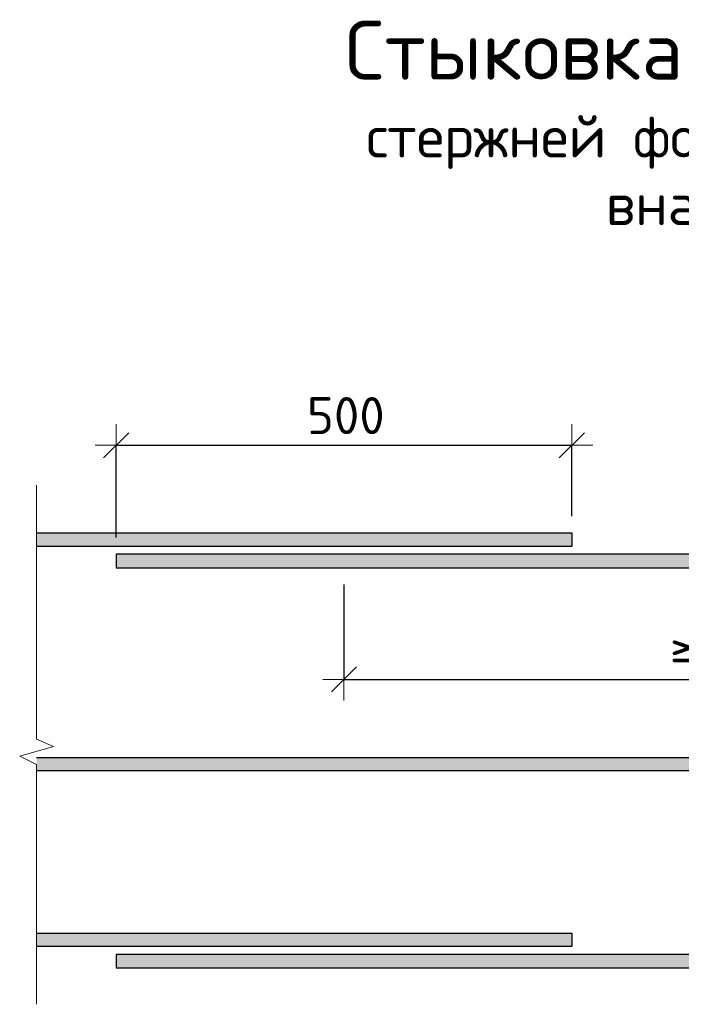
# Model space of a CAD drawing. Header units: metres. Extents: x -38 to 99, y -15 to 21.
# Tile 76 of 88: x 75.926 to 76.516, y 6.683 to 7.56. Entities that reach past the tile are written whole.
import ezdxf

# ---------------------------------------------------------------- set-up
doc = ezdxf.new("R2010")
doc.units = ezdxf.units.M
doc.header["$PDMODE"] = 65
doc.layers.add('XR$3$Арм.стержн.ниж.зоны Х', color=7, linetype='Continuous', lineweight=35, true_color=0xc600c6)
doc.layers.add('XR$5$Арм.стержн.ниж.зоны Х', color=7, linetype='Continuous', lineweight=35, true_color=0xc600c6)
doc.layers.add('XR$3$Размерная линия_ общее', color=7, linetype='Continuous', lineweight=13)
doc.layers.add('XR$5$Размерная линия_ общее', color=7, linetype='Continuous', lineweight=13)
doc.styles.add('ISOCPEUR', font='txt')
doc.dimstyles.new('DIMSTYLE_35', dxfattribs={"dimtxt": 0.033, "dimasz": 0.0375, "dimexe": 0, "dimexo": 0, "dimgap": 0.0165, "dimtad": 2, "dimdec": 0, "dimlfac": 1000, "dimrnd": 1, "dimzin": 12, "dimdsep": 46, "dimtxsty": 'ISOCPEUR', "dimblk1": 'ALL_ML_STRICH', "dimblk2": 'ALL_ML_STRICH', "dimsah": 1, "dimcen": 0, "dimclrd": 7, "dimclre": 256, "dimclrt": 7, "dimadec": 0, "dimazin": 0, "dimtfac": 1, "dimtdec": 0, "dimtix": 1, "dimtmove": 2, "dimatfit": 3, "dimfxl": 0, "dimtzin": 0, "dimlwd": 0, "dimlwe": -3, "dimarcsym": 0})
doc.dimstyles.new('DIMSTYLE_6', dxfattribs={"dimtxt": 0.033, "dimasz": 0.0375, "dimexe": 0, "dimexo": 0, "dimgap": 0.0165, "dimtad": 2, "dimdec": 0, "dimlfac": 1000, "dimrnd": 1, "dimzin": 12, "dimdsep": 46, "dimtxsty": 'ISOCPEUR', "dimblk1": 'ALL_ML_STRICH', "dimblk2": 'ALL_ML_STRICH', "dimsah": 1, "dimcen": 0, "dimclrd": 7, "dimclre": 256, "dimclrt": 7, "dimadec": 0, "dimazin": 0, "dimtfac": 1, "dimtdec": 0, "dimtix": 1, "dimtmove": 2, "dimatfit": 3, "dimfxl": 0, "dimtzin": 0, "dimlwd": 0, "dimlwe": -3, "dimarcsym": 0})
doc.dimstyles.new('DIMSTYLE_7', dxfattribs={"dimtxt": 0.033, "dimasz": 0.0375, "dimexe": 0, "dimexo": 0, "dimgap": 0.0165, "dimtad": 2, "dimdec": 0, "dimlfac": 1000, "dimrnd": 1, "dimzin": 12, "dimdsep": 46, "dimtxsty": 'ISOCPEUR', "dimblk1": 'ALL_ML_STRICH', "dimblk2": 'ALL_ML_STRICH', "dimsah": 1, "dimcen": 0, "dimclrd": 7, "dimclre": 256, "dimclrt": 7, "dimadec": 0, "dimazin": 0, "dimtfac": 1, "dimtdec": 0, "dimtix": 1, "dimtmove": 2, "dimatfit": 3, "dimfxl": 0, "dimtzin": 0, "dimlwd": 0, "dimlwe": -3, "dimarcsym": 0})
doc.dimstyles.new('DIMSTYLE_8', dxfattribs={"dimtxt": 0.033, "dimasz": 0.0375, "dimexe": 0, "dimexo": 0, "dimgap": 0.0165, "dimtad": 2, "dimdec": 0, "dimlfac": 1000, "dimrnd": 1, "dimzin": 12, "dimdsep": 46, "dimtxsty": 'ISOCPEUR', "dimblk1": 'ALL_ML_STRICH', "dimblk2": 'ALL_ML_STRICH', "dimsah": 1, "dimcen": 0, "dimclrd": 7, "dimclre": 256, "dimclrt": 7, "dimadec": 0, "dimazin": 0, "dimtfac": 1, "dimtdec": 0, "dimtix": 1, "dimtmove": 2, "dimatfit": 3, "dimfxl": 0, "dimtzin": 0, "dimlwd": 0, "dimlwe": -3, "dimarcsym": 0})

# ---------------------------------------------------------------- blocks, each defined once
blk = doc.blocks.new('ALL_ML_STRICH')
at = {"color": 0, "linetype": 'ByBlock', "lineweight": -2}
for p, q in [((0, -0.5), (0, 0.5)), ((-0.3, -0.3), (0.3, 0.3)), ((-1, 0), (0.5, 0))]:
    blk.add_line(p, q, dxfattribs=at)
blk = doc.blocks.new('*D40')
at = {"layer": 'DEFPOINTS', "color": 7, "linetype": 'Continuous', "lineweight": 13, "transparency": 33554687}
for p in [(76.01219, 7.18081), (76.41819, 7.10269), (76.01219, 7.08369)]:
    blk.add_point(p, dxfattribs=at)
at = {"layer": 'XR$3$Размерная линия_ общее', "color": 253, "linetype": 'Continuous', "lineweight": -2, "true_color": 0xa0a0a0, "transparency": 33554687}
for p, q in [((76.01219, 7.09869), (76.01219, 7.18081)), ((76.41819, 7.11769), (76.41819, 7.18081))]:
    blk.add_line(p, q, dxfattribs=at)
at = {"layer": 'XR$3$Размерная линия_ общее', "color": 7, "linetype": 'Continuous', "lineweight": -2, "transparency": 33554687}
blk.add_line((76.01219, 7.18081), (76.41819, 7.18081), dxfattribs=at)
at = {"layer": 'XR$3$Размерная линия_ общее', "color": 7, "linetype": 'Continuous', "lineweight": 13, "transparency": 33554687, "xscale": 0.0375, "yscale": 0.0375, "zscale": 0.0375, "rotation": 180}
blk.add_blockref('ALL_ML_STRICH', (76.01219, 7.18081), dxfattribs=at)
at = {"layer": 'XR$3$Размерная линия_ общее', "color": 7, "linetype": 'Continuous', "lineweight": 13, "transparency": 33554687, "xscale": 0.0375, "yscale": 0.0375, "zscale": 0.0375}
blk.add_blockref('ALL_ML_STRICH', (76.41819, 7.18081), dxfattribs=at)
at = {"layer": 'XR$3$Размерная линия_ общее', "color": 7, "linetype": 'Continuous', "lineweight": 13, "transparency": 33554687, "insert": (76.18219, 7.22381), "char_height": 0.033, "width": 0.00165, "attachment_point": 1, "line_spacing_factor": 0.60241, "style": 'ISOCPEUR'}
blk.add_mtext('500', dxfattribs=at)
blk = doc.blocks.new('*D41')
at = {"layer": 'DEFPOINTS', "color": 7, "linetype": 'Continuous', "lineweight": 13, "transparency": 33554687}
for p in [(76.21519, 7.07169), (76.21519, 6.97226), (76.88519, 6.90269)]:
    blk.add_point(p, dxfattribs=at)
at = {"layer": 'XR$3$Размерная линия_ общее', "color": 253, "linetype": 'Continuous', "lineweight": -2, "true_color": 0xa0a0a0, "transparency": 33554687}
for p, q in [((76.21519, 7.05669), (76.21519, 6.97226)), ((76.88519, 6.91769), (76.88519, 6.97226))]:
    blk.add_line(p, q, dxfattribs=at)
at = {"layer": 'XR$3$Размерная линия_ общее', "color": 7, "linetype": 'Continuous', "lineweight": -2, "transparency": 33554687}
blk.add_line((76.21519, 6.97226), (76.88519, 6.97226), dxfattribs=at)
at = {"layer": 'XR$3$Размерная линия_ общее', "color": 7, "linetype": 'Continuous', "lineweight": 13, "transparency": 33554687, "xscale": 0.0375, "yscale": 0.0375, "zscale": 0.0375, "rotation": 180}
blk.add_blockref('ALL_ML_STRICH', (76.21519, 6.97226), dxfattribs=at)
at = {"layer": 'XR$3$Размерная линия_ общее', "color": 7, "linetype": 'Continuous', "lineweight": 13, "transparency": 33554687, "xscale": 0.0375, "yscale": 0.0375, "zscale": 0.0375}
blk.add_blockref('ALL_ML_STRICH', (76.88519, 6.97226), dxfattribs=at)
at = {"layer": 'XR$3$Размерная линия_ общее', "color": 7, "linetype": 'Continuous', "lineweight": 13, "transparency": 33554687, "insert": (76.50564, 7.01526), "char_height": 0.033, "width": 0.00165, "attachment_point": 1, "line_spacing_factor": 0.60241, "style": 'ISOCPEUR'}
blk.add_mtext('≥650', dxfattribs=at)
blk = doc.blocks.new('ЭЛЕМЕНТ_УЗОРА_1')
at = {"color": 7, "linetype": 'Continuous', "lineweight": 13, "transparency": 33554687}
blk.add_line((75.94119, 6.68269), (75.94119, 6.68269), dxfattribs=at)
blk.add_lwpolyline([(75.94119, 7.14519), (75.94119, 6.91903), (75.95619, 6.91255), (75.92619, 6.90377), (75.94119, 6.89637), (75.94119, 6.68269)], dxfattribs=at)
blk = doc.blocks.new('*D302')
at = {"layer": 'DEFPOINTS', "color": 7, "linetype": 'Continuous', "lineweight": 13, "transparency": 33554687}
for p in [(76.01219, 7.18081), (76.41819, 7.10269), (76.01219, 7.08369)]:
    blk.add_point(p, dxfattribs=at)
at = {"layer": 'XR$5$Размерная линия_ общее', "color": 253, "linetype": 'Continuous', "lineweight": -2, "true_color": 0xa0a0a0, "transparency": 33554687}
for p, q in [((76.01219, 7.09869), (76.01219, 7.18081)), ((76.41819, 7.11769), (76.41819, 7.18081))]:
    blk.add_line(p, q, dxfattribs=at)
at = {"layer": 'XR$5$Размерная линия_ общее', "color": 7, "linetype": 'Continuous', "lineweight": -2, "transparency": 33554687}
blk.add_line((76.01219, 7.18081), (76.41819, 7.18081), dxfattribs=at)
at = {"layer": 'XR$5$Размерная линия_ общее', "color": 7, "linetype": 'Continuous', "lineweight": 13, "transparency": 33554687, "xscale": 0.0375, "yscale": 0.0375, "zscale": 0.0375, "rotation": 180}
blk.add_blockref('ALL_ML_STRICH', (76.01219, 7.18081), dxfattribs=at)
at = {"layer": 'XR$5$Размерная линия_ общее', "color": 7, "linetype": 'Continuous', "lineweight": 13, "transparency": 33554687, "xscale": 0.0375, "yscale": 0.0375, "zscale": 0.0375}
blk.add_blockref('ALL_ML_STRICH', (76.41819, 7.18081), dxfattribs=at)
at = {"layer": 'XR$5$Размерная линия_ общее', "color": 7, "linetype": 'Continuous', "lineweight": 13, "transparency": 33554687, "insert": (76.18219, 7.22381), "char_height": 0.033, "width": 0.00165, "attachment_point": 1, "line_spacing_factor": 0.60241, "style": 'ISOCPEUR'}
blk.add_mtext('500', dxfattribs=at)
blk = doc.blocks.new('*D303')
at = {"layer": 'DEFPOINTS', "color": 7, "linetype": 'Continuous', "lineweight": 13, "transparency": 33554687}
for p in [(76.21519, 7.07169), (76.21519, 6.97226), (76.88519, 6.90269)]:
    blk.add_point(p, dxfattribs=at)
at = {"layer": 'XR$5$Размерная линия_ общее', "color": 253, "linetype": 'Continuous', "lineweight": -2, "true_color": 0xa0a0a0, "transparency": 33554687}
for p, q in [((76.21519, 7.05669), (76.21519, 6.97226)), ((76.88519, 6.91769), (76.88519, 6.97226))]:
    blk.add_line(p, q, dxfattribs=at)
at = {"layer": 'XR$5$Размерная линия_ общее', "color": 7, "linetype": 'Continuous', "lineweight": -2, "transparency": 33554687}
blk.add_line((76.21519, 6.97226), (76.88519, 6.97226), dxfattribs=at)
at = {"layer": 'XR$5$Размерная линия_ общее', "color": 7, "linetype": 'Continuous', "lineweight": 13, "transparency": 33554687, "xscale": 0.0375, "yscale": 0.0375, "zscale": 0.0375, "rotation": 180}
blk.add_blockref('ALL_ML_STRICH', (76.21519, 6.97226), dxfattribs=at)
at = {"layer": 'XR$5$Размерная линия_ общее', "color": 7, "linetype": 'Continuous', "lineweight": 13, "transparency": 33554687, "xscale": 0.0375, "yscale": 0.0375, "zscale": 0.0375}
blk.add_blockref('ALL_ML_STRICH', (76.88519, 6.97226), dxfattribs=at)
at = {"layer": 'XR$5$Размерная линия_ общее', "color": 7, "linetype": 'Continuous', "lineweight": 13, "transparency": 33554687, "insert": (76.50564, 7.01526), "char_height": 0.033, "width": 0.00165, "attachment_point": 1, "line_spacing_factor": 0.60241, "style": 'ISOCPEUR'}
blk.add_mtext('≥650', dxfattribs=at)
blk = doc.blocks.new('ЭЛЕМЕНТ_УЗОРА_15')
at = {"color": 7, "linetype": 'Continuous', "lineweight": 13, "transparency": 33554687}
blk.add_line((75.94119, 6.68269), (75.94119, 6.68269), dxfattribs=at)
blk.add_lwpolyline([(75.94119, 7.14519), (75.94119, 6.91903), (75.95619, 6.91255), (75.92619, 6.90377), (75.94119, 6.89637), (75.94119, 6.68269)], dxfattribs=at)

msp = doc.modelspace()

# ---------------------------------------------------------------- hatches: boundary and pattern name
at = {"linetype": 'Continuous', "lineweight": 13, "true_color": 0xc8c8c8, "transparency": 33554687}
for points in [[(75.94119, 7.09069), (76.41819, 7.09069), (76.41819, 7.10269), (75.94119, 7.10269)], [(75.94119, 7.09069), (76.41819, 7.09069), (76.41819, 7.10269), (75.94119, 7.10269)], [(76.01219, 7.08369), (76.01219, 7.07169), (77.20119, 7.07169), (77.20119, 7.08369)], [(76.01219, 7.08369), (76.01219, 7.07169), (77.20119, 7.07169), (77.20119, 7.08369)], [(75.94119, 6.89069), (77.09719, 6.89069), (77.09719, 6.90269), (75.94119, 6.90269)], [(75.94119, 6.89069), (77.09719, 6.89069), (77.09719, 6.90269), (75.94119, 6.90269)], [(75.94119, 6.73414), (76.41819, 6.73414), (76.41819, 6.74614), (75.94119, 6.74614)], [(75.94119, 6.73414), (76.41819, 6.73414), (76.41819, 6.74614), (75.94119, 6.74614)], [(76.01219, 6.72714), (76.01219, 6.71514), (77.20119, 6.71514), (77.20119, 6.72714)], [(76.01219, 6.72714), (76.01219, 6.71514), (77.20119, 6.71514), (77.20119, 6.72714)]]:
    msp.add_hatch(color=9, dxfattribs=at).paths.add_polyline_path(points)

# ---------------------------------------------------------------- linework, layer by layer
at = {"layer": 'XR$3$Арм.стержн.ниж.зоны Х', "color": 7, "linetype": 'Continuous', "lineweight": 25, "transparency": 33554687}
for points in [[(75.94119, 7.10269), (76.41819, 7.10269), (76.41819, 7.09069), (75.94119, 7.09069)], [(77.20119, 7.08369), (76.01219, 7.08369), (76.01219, 7.07169), (77.20119, 7.07169)], [(75.94119, 6.90269), (77.09719, 6.90269), (77.09719, 6.89069), (75.94119, 6.89069)], [(75.94119, 6.74614), (76.41819, 6.74614), (76.41819, 6.73414), (75.94119, 6.73414)], [(77.20119, 6.72714), (76.01219, 6.72714), (76.01219, 6.71514), (77.20119, 6.71514)]]:
    msp.add_lwpolyline(points, dxfattribs=at)
at = {"layer": 'XR$5$Арм.стержн.ниж.зоны Х', "color": 7, "linetype": 'Continuous', "lineweight": 25, "transparency": 33554687}
for points in [[(75.94119, 7.10269), (76.41819, 7.10269), (76.41819, 7.09069), (75.94119, 7.09069)], [(77.20119, 7.08369), (76.01219, 7.08369), (76.01219, 7.07169), (77.20119, 7.07169)], [(75.94119, 6.90269), (77.09719, 6.90269), (77.09719, 6.89069), (75.94119, 6.89069)], [(75.94119, 6.74614), (76.41819, 6.74614), (76.41819, 6.73414), (75.94119, 6.73414)], [(77.20119, 6.72714), (76.01219, 6.72714), (76.01219, 6.71514), (77.20119, 6.71514)]]:
    msp.add_lwpolyline(points, dxfattribs=at)

# ---------------------------------------------------------------- block references
at = {"color": 7, "linetype": 'Continuous', "lineweight": 13, "transparency": 33554687}
for name in ['ЭЛЕМЕНТ_УЗОРА_1', 'ЭЛЕМЕНТ_УЗОРА_15']:
    msp.add_blockref(name, (0, 0), dxfattribs=at)

# ---------------------------------------------------------------- texts
at = {"color": 7, "linetype": 'Continuous', "lineweight": 13, "transparency": 33554687, "insert": (76.57365, 7.55916), "char_height": 0.0525, "width": 0.9380437, "attachment_point": 2, "line_spacing_factor": 0.963855}
msp.add_mtext('\\A1;{\\fISOCPEUR|i0|b0;\\H0.052500;\\W1.000000;\\C7;Стыковка арматурных}\\P{\\fISOCPEUR|i0|b0;\\H0.037500;\\W1.000000;\\C7;стержней фоновой арматуры}\\P{\\fISOCPEUR|i0|b0;\\H0.037500;\\W1.000000;\\C7;внахлёстку}\\P', dxfattribs=at)
msp.add_mtext('\\A1;{\\fISOCPEUR|i0|b0;\\H0.052500;\\W1.000000;\\C7;Стыковка арматурных}\\P{\\fISOCPEUR|i0|b0;\\H0.037500;\\W1.000000;\\C7;стержней фоновой арматуры}\\P{\\fISOCPEUR|i0|b0;\\H0.037500;\\W1.000000;\\C7;внахлёстку}\\P', dxfattribs=at)

# ---------------------------------------------------------------- dimensions: what is measured, and where the dimension line sits
at = {"layer": 'XR$3$Размерная линия_ общее', "color": 7, "linetype": 'Continuous', "lineweight": 13, "transparency": 33554687}
for base, p1, p2, text, dimstyle, override, picture, middle in [((76.41819, 7.18081), (76.01219, 7.09869), (76.41819, 7.11769), '500', 'DIMSTYLE_6', {"dimpost": '<>', "dimclrd": 7, "dimclre": 253, "dimclrt": 7, "dimlwd": 0, "dimlwe": 65533}, '*D40', (76.21519, 7.19731)), ((76.88519, 6.97226), (76.21519, 7.05669), (76.88519, 6.91769), '≥650', 'DIMSTYLE_7', {"dimpost": '≥<>', "dimclrd": 7, "dimclre": 253, "dimclrt": 7, "dimlwd": 0, "dimlwe": 65533}, '*D41', (76.55019, 6.98876))]:
    dim = msp.add_linear_dim(base=base, p1=p1, p2=p2, text=text, dimstyle=dimstyle, override=override, dxfattribs=at)
    dim.commit()
    dim.dimension.update_dxf_attribs({"geometry": picture, "text_midpoint": middle, "dimtype": 160})
at = {"layer": 'XR$5$Размерная линия_ общее', "color": 7, "linetype": 'Continuous', "lineweight": 13, "transparency": 33554687}
for base, p1, p2, text, dimstyle, override, picture, middle in [((76.41819, 7.18081), (76.01219, 7.09869), (76.41819, 7.11769), '500', 'DIMSTYLE_8', {"dimpost": '<>', "dimclrd": 7, "dimclre": 253, "dimclrt": 7, "dimlwd": 0, "dimlwe": 65533}, '*D302', (76.21519, 7.19731)), ((76.88519, 6.97226), (76.21519, 7.05669), (76.88519, 6.91769), '≥650', 'DIMSTYLE_35', {"dimpost": '≥<>', "dimclrd": 7, "dimclre": 253, "dimclrt": 7, "dimlwd": 0, "dimlwe": 65533}, '*D303', (76.55019, 6.98876))]:
    dim = msp.add_linear_dim(base=base, p1=p1, p2=p2, text=text, dimstyle=dimstyle, override=override, dxfattribs=at)
    dim.commit()
    dim.dimension.update_dxf_attribs({"geometry": picture, "text_midpoint": middle, "dimtype": 160})

doc.saveas('drawing.dxf')
